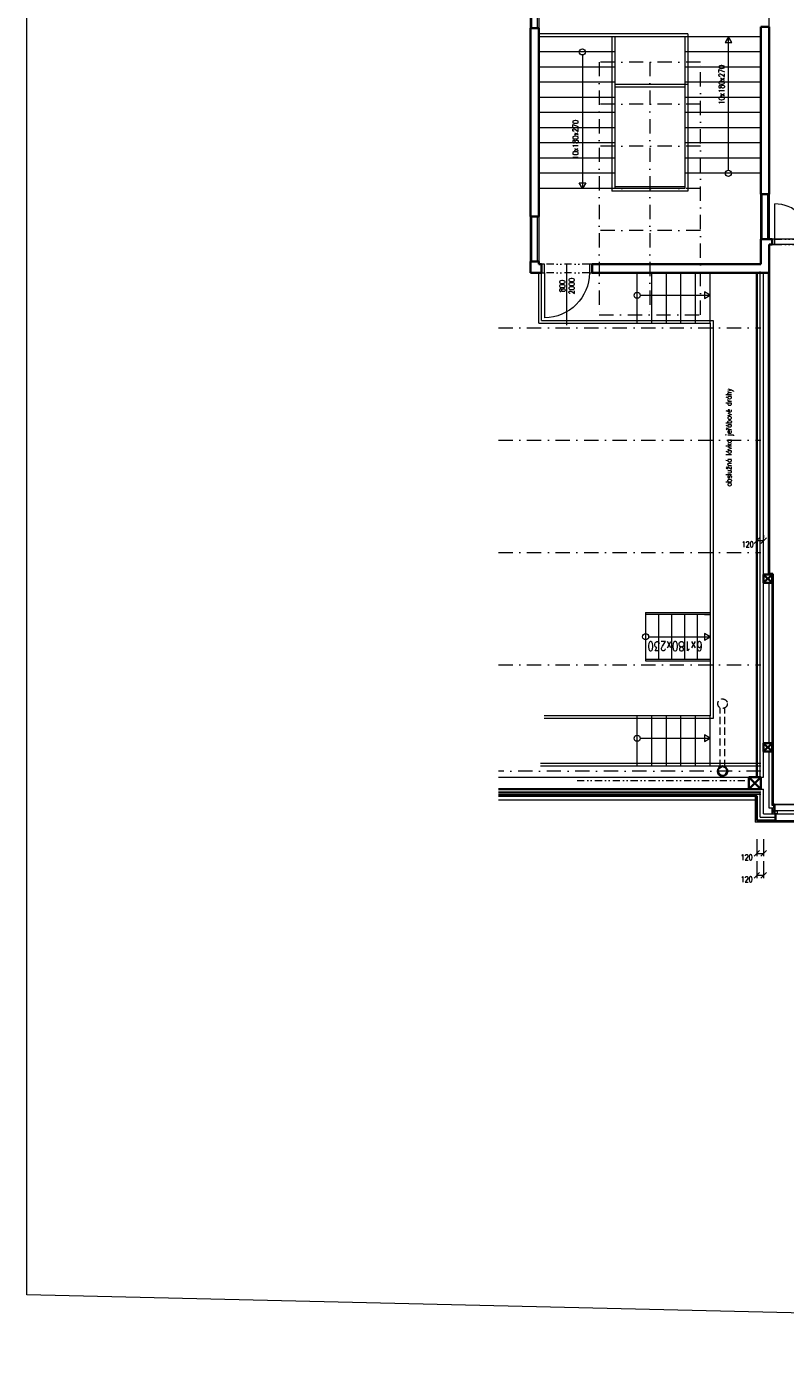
# Model space of a CAD drawing. Header units: millimetres. Extents: x -485339 to 350584, y -2181201 to -313328.
# Tile 36 of 115: x -83567 to -70072, y -1167021 to -1143061. Entities that reach past the tile are written whole.
import ezdxf

# ---------------------------------------------------------------- set-up
doc = ezdxf.new("R2010")
doc.units = ezdxf.units.MM
doc.header["$LTSCALE"] = 10
for name, pattern in [('DASHDOT', [25.4, 12.7, -6.35, 0, -6.35]), ('DĚLICÍ2', [15.875, 6.35, -3.175, 0, -3.175, 0, -3.175]), ('ČÁRKOVANÁ2', [9.525, 6.35, -3.175])]:
    doc.linetypes.add(name, pattern=pattern)
doc.layers.get('Defpoints').update_dxf_attribs({"color": 201})
for name, color, linetype, lineweight in [('N_dveře', 10, 'Continuous', 18), ('N_kóty', 10, 'Continuous', 18), ('N_okna', 10, 'Continuous', 18), ('N_okna_konst_prof', 10, 'Continuous', 18), ('N_čáry_obrys', 10, 'Continuous', 35), ('N_čáry_obv.plášt', 212, 'Continuous', 18), ('N_čáry_obv.plášt_obrys', 212, 'Continuous', 35), ('N_čáry_plné', 10, 'Continuous', 18), ('PBŘ', 160, 'Continuous', 18), ('St__otvory_dveře', 40, 'Continuous', 18), ('St_ker_obklad', 250, 'DASHDOT', 35), ('St_lehký obvodový plášť', 152, 'Continuous', 18), ('St_otvory_okna', 40, 'Continuous', 18), ('St_popis', 250, 'Continuous', 18), ('St_popis_otvory', 40, 'Continuous', 18), ('St_sloupy_konstrukce haly', 5, 'Continuous', 35), ('St_sloupy_opláštění_půdorys', 25, 'Continuous', 35), ('St_čáry_nad', 250, 'DĚLICÍ2', 18), ('St_čáry_obrys', 5, 'Continuous', 35), ('St_čáry_osy', 250, 'DASHDOT', 18), ('St_čáry_plné', 250, 'Continuous', 18), ('St_čáry_pod', 250, 'ČÁRKOVANÁ2', 18)]:
    doc.layers.add(name, color=color, linetype=linetype, lineweight=lineweight)
doc.layers.add('St_plocha_místn', color=140, linetype='Continuous', lineweight=18, plot=False)
doc.styles.get("Standard").update_dxf_attribs({"font": 'simplex.shx', "width": 0.8})
doc.linetypes.add('ZIGZAG', pattern='A,0.00254,-5.08,[131,ltypeshp.shx,S=5.08,R=0,X=-5.08,Y=0],-10.16,[131,ltypeshp.shx,S=5.08,R=180,X=5.08,Y=0],-5.08', length=20.32254)
doc.dimstyles.new('stavebníM50 vnitřní', dxfattribs={"dimtxt": 100, "dimasz": 100, "dimexe": 50, "dimexo": 100, "dimgap": 30, "dimtad": 1, "dimdec": 0, "dimtxsty": 'Standard', "dimblk": 'OBLIQUE', "dimcen": 2.5, "dimclrd": 256, "dimclre": 256, "dimclrt": 256, "dimadec": 0, "dimazin": 0, "dimtfac": 1, "dimtdec": 0, "dimtmove": 2, "dimatfit": 2, "dimldrblk": 'OBLIQUE', "dimfxl": 250, "dimfxlon": 1, "dimlwd": -1, "dimlwe": -1, "dimarcsym": 0})

# ---------------------------------------------------------------- blocks, each defined once
blk = doc.blocks.new('G$CBB62DE26')
at = {"layer": 'St_sloupy_opláštění_půdorys', "ltscale": 2}
blk.add_lwpolyline([(-75, -150), (75, -150), (75, 0), (-75, 0)], close=True, dxfattribs=at)
for points in [[(-75, 0), (75, -150)], [(75, 0), (-75, -150)]]:
    blk.add_lwpolyline(points, dxfattribs=at)
blk = doc.blocks.new('G$C0F2906C7')
at = {"layer": 'St_sloupy_opláštění_půdorys', "ltscale": 2}
blk.add_lwpolyline([(-105, -105), (105, -105), (105, 105), (-105, 105)], close=True, dxfattribs=at)
for points in [[(-105, 105), (105, -105)], [(105, 105), (-105, -105)]]:
    blk.add_lwpolyline(points, dxfattribs=at)
blk = doc.blocks.new('G$CCBB459BE')
at = {"layer": 'St__otvory_dveře', "color": 0, "ltscale": 2}
for points in [[(50, 101), (50, 726)], [(1300, 101), (1300, 726)]]:
    blk.add_lwpolyline(points, dxfattribs=at)
at = {"layer": 'St__otvory_dveře', "ltscale": 2}
for points in [[(50, 100), (0, 100), (0, 0), (50, 0)], [(1350, 101), (1300, 101), (1300, 1), (1350, 1)]]:
    blk.add_lwpolyline(points, close=True, dxfattribs=at)
at = {"layer": 'St__otvory_dveře', "linetype": 'DĚLICÍ2', "ltscale": 2}
for points in [[(50, 100), (1300, 101)], [(50, 0), (1300, 1)]]:
    blk.add_lwpolyline(points, dxfattribs=at)
at = {"layer": 'St__otvory_dveře', "color": 0, "ltscale": 2}
for centre, start, end in [((50, 101), 359.9631, 90), ((1300, 101), 90, 180.0369)]:
    blk.add_arc(centre, 625, start, end, dxfattribs=at)
blk = doc.blocks.new('G$CD3821618')
at = {"layer": 'St__otvory_dveře', "ltscale": 2}
for points in [[(-150, -50), (-150, 0), (0, 0), (0, -50)], [(-151, -900), (-151, -850), (-1, -850), (-1, -900)]]:
    blk.add_lwpolyline(points, close=True, dxfattribs=at)
at = {"layer": 'St__otvory_dveře', "linetype": 'DĚLICÍ2', "ltscale": 2}
for points in [[(-150, -50), (-151, -850)], [(0, -50), (-1, -850)]]:
    blk.add_lwpolyline(points, dxfattribs=at)
at = {"layer": 'St__otvory_dveře', "ltscale": 2}
blk.add_lwpolyline([(-151, -850), (-951, -850)], dxfattribs=at)
blk.add_arc((-151, -850), 800, 90, 180, dxfattribs=at)
blk = doc.blocks.new('G$C94846F24')
at = {"layer": 'St_čáry_osy', "linetype": 'ByBlock', "ltscale": 2}
blk.add_lwpolyline([(-900, -4500), (900, -4500), (900, 0), (-900, 0)], close=True, dxfattribs=at)
for points in [[(0, 0), (0, -4500)], [(900, -750), (-900, -750)], [(900, -1500), (-900, -1500)], [(900, -2250), (-900, -2250)], [(900, -3000), (-900, -3000)], [(900, -3750), (-900, -3750)]]:
    blk.add_lwpolyline(points, dxfattribs=at)
blk = doc.blocks.new('G$C2A6251B2')
at = {"layer": 'St_lehký obvodový plášť', "color": 0, "ltscale": 2}
for points in [[(0, -50), (1200, -50), (1200, 0), (0, 0)], [(0, -50), (50, -50), (50, 0), (0, 0)], [(1200, -50), (1150, -50), (1150, 0), (1200, 0)]]:
    blk.add_lwpolyline(points, close=True, dxfattribs=at)
blk = doc.blocks.new('_OBLIQUE')
at = {"color": 0, "linetype": 'ByBlock'}
blk.add_line((-0.5, -0.5), (0.5, 0.5), dxfattribs=at)
blk = doc.blocks.new('*D2321')
at = {"layer": 'Defpoints', "color": 0, "transparency": 16777216}
for p in [(-70575, -1156966), (-70455, -1156966), (-70455, -1157770)]:
    blk.add_point(p, dxfattribs=at)
at = {"layer": 'N_kóty', "transparency": 16777216}
for p, q in [((-70575, -1157520), (-70575, -1157820)), ((-70455, -1157520), (-70455, -1157820)), ((-70575, -1157770), (-70455, -1157770))]:
    blk.add_line(p, q, dxfattribs=at)
at = {"layer": 'N_kóty', "linetype": 'ByBlock', "transparency": 16777216, "xscale": 100, "yscale": 100, "zscale": 100, "rotation": 180}
blk.add_blockref('_OBLIQUE', (-70575, -1157770), dxfattribs=at)
at = {"layer": 'N_kóty', "linetype": 'ByBlock', "transparency": 16777216, "xscale": 100, "yscale": 100, "zscale": 100}
blk.add_blockref('_OBLIQUE', (-70455, -1157770), dxfattribs=at)
at = {"layer": 'N_kóty', "transparency": 16777216, "insert": (-70756, -1157842), "char_height": 100, "attachment_point": 5}
blk.add_mtext('120', dxfattribs=at)
blk = doc.blocks.new('*D2322')
at = {"layer": 'Defpoints', "color": 0, "transparency": 16777216}
for p in [(-70575, -1157356), (-70455, -1157356), (-70455, -1158159)]:
    blk.add_point(p, dxfattribs=at)
at = {"layer": 'N_kóty', "transparency": 16777216}
for p, q in [((-70575, -1157909), (-70575, -1158209)), ((-70455, -1157909), (-70455, -1158209)), ((-70575, -1158159), (-70455, -1158159))]:
    blk.add_line(p, q, dxfattribs=at)
at = {"layer": 'N_kóty', "linetype": 'ByBlock', "transparency": 16777216, "xscale": 100, "yscale": 100, "zscale": 100, "rotation": 180}
blk.add_blockref('_OBLIQUE', (-70575, -1158159), dxfattribs=at)
at = {"layer": 'N_kóty', "linetype": 'ByBlock', "transparency": 16777216, "xscale": 100, "yscale": 100, "zscale": 100}
blk.add_blockref('_OBLIQUE', (-70455, -1158159), dxfattribs=at)
at = {"layer": 'N_kóty', "transparency": 16777216, "insert": (-70756, -1158232), "char_height": 100, "attachment_point": 5}
blk.add_mtext('120', dxfattribs=at)
blk = doc.blocks.new('*D2323')
at = {"layer": 'Defpoints', "color": 0, "transparency": 16777216}
for p in [(-70575, -1152207), (-70575, -1152207), (-70455, -1152207)]:
    blk.add_point(p, dxfattribs=at)
at = {"layer": 'N_kóty', "transparency": 16777216}
for p, q in [((-70575, -1152107), (-70575, -1152157)), ((-70455, -1152207), (-70575, -1152207)), ((-70455, -1152107), (-70455, -1152157))]:
    blk.add_line(p, q, dxfattribs=at)
at = {"layer": 'N_kóty', "linetype": 'ByBlock', "transparency": 16777216, "xscale": 100, "yscale": 100, "zscale": 100, "rotation": 180}
blk.add_blockref('_OBLIQUE', (-70575, -1152207), dxfattribs=at)
at = {"layer": 'N_kóty', "linetype": 'ByBlock', "transparency": 16777216, "xscale": 100, "yscale": 100, "zscale": 100}
blk.add_blockref('_OBLIQUE', (-70455, -1152207), dxfattribs=at)
at = {"layer": 'N_kóty', "transparency": 16777216, "insert": (-70739, -1152270), "char_height": 100, "attachment_point": 5}
blk.add_mtext('120', dxfattribs=at)

msp = doc.modelspace()

# ---------------------------------------------------------------- linework, layer by layer
at = {"layer": 'N_okna_konst_prof'}
for points in [[(-70310.1, -1156966.2), (-70354.4, -1156966.2)], [(-70310.1, -1156966.2), (-70260.1, -1157066.2)], [(-70260.1, -1156966.2), (-70310.1, -1157066.2)]]:
    msp.add_lwpolyline(points, dxfattribs=at)
msp.add_lwpolyline([(-70310.8, -1157066.2), (-70260.8, -1157066.2), (-70260.8, -1156966.2), (-70310.8, -1156966.2)], close=True, dxfattribs=at)
at = {"layer": 'N_čáry_obrys'}
for points in [[(-70354.9, -1152793.7), (-70354.9, -1147436.2)], [(-70291.9, -1152793.7), (-70354.9, -1152793.7)], [(-70291.9, -1156903.2), (-70291.9, -1152793.7)], [(-70260.1, -1157066.2), (-70260.1, -1156903.2), (-70291.9, -1156903.2)]]:
    msp.add_lwpolyline(points, dxfattribs=at)
at = {"layer": 'N_čáry_obv.plášt', "linetype": 'ZIGZAG'}
for p, q in [((-70514.9, -1156416.2), (-70514.9, -1147416.2)), ((-70514.9, -1156626.2), (-70514.9, -1156616.2)), ((-70514.9, -1157126.2), (-70514.9, -1156686.2)), ((-70514.9, -1157126.2), (-70240.1, -1157126.2))]:
    msp.add_line(p, q, dxfattribs=at)
at = {"layer": 'N_čáry_obv.plášt', "ltscale": 2}
for p, q in [((-70454.9, -1156416.2), (-70454.9, -1147436.2)), ((-70454.9, -1157066.2), (-70454.9, -1156626.2)), ((-70454.9, -1157066.2), (-70240.1, -1157066.2))]:
    msp.add_line(p, q, dxfattribs=at)
at = {"layer": 'N_čáry_obv.plášt'}
for points in [[(-70574.9, -1147436.2), (-70574.9, -1156416.2)], [(-70574.9, -1156416.2), (-70454.9, -1156416.2)], [(-70574.9, -1157186.2), (-59678.3, -1157186.2)]]:
    msp.add_lwpolyline(points, dxfattribs=at)
at = {"layer": 'N_čáry_obv.plášt', "ltscale": 2}
msp.add_lwpolyline([(-75174.3, -1156626.2), (-70454.9, -1156626.2)], dxfattribs=at)
at = {"layer": 'N_čáry_obv.plášt', "linetype": 'ZIGZAG'}
msp.add_lwpolyline([(-75174.3, -1156686.2), (-70514.9, -1156686.2)], dxfattribs=at)
at = {"layer": 'N_čáry_obv.plášt_obrys'}
msp.add_line((-70575.6, -1156416.2), (-70574.9, -1147436.2), dxfattribs=at)
at = {"layer": 'N_čáry_obv.plášt_obrys', "ltscale": 2}
for p, q in [((-70574.9, -1157186.2), (-70574.9, -1156746.2)), ((-70575.6, -1157186.2), (-70240.8, -1157186.2)), ((-70240.8, -1157066.2), (-70240.8, -1157186.2))]:
    msp.add_line(p, q, dxfattribs=at)
at = {"layer": 'N_čáry_obv.plášt_obrys'}
msp.add_lwpolyline([(-70715.6, -1156626.2), (-75175, -1156626.2)], dxfattribs=at)
at = {"layer": 'N_čáry_obv.plášt_obrys', "ltscale": 2}
msp.add_lwpolyline([(-75175, -1156746.2), (-70575.6, -1156746.2)], dxfattribs=at)
at = {"layer": 'N_čáry_plné', "ltscale": 2}
for p in [(-70604.9, -1156746.2), (-59624.9, -1157216.2)]:
    msp.add_line(p, (-70604.9, -1157216.2), dxfattribs=at)
for points in [[(-70367.4, -1152806.2), (-70367.4, -1147436.2)], [(-70354.4, -1152806.2), (-70354.4, -1152793.7)], [(-70304.4, -1156915.7), (-70304.4, -1152793.7)], [(-70354.4, -1155806.2), (-70354.4, -1152956.2)], [(-70354.4, -1156966.2), (-70354.4, -1155956.2)], [(-75174.3, -1156816.2), (-70604.9, -1156816.2)], [(-70272.6, -1156966.2), (-70272.6, -1156915.7), (-70304.4, -1156915.7)], [(-69060.1, -1156903.2), (-70291.9, -1156903.2)]]:
    msp.add_lwpolyline(points, dxfattribs=at)
at = {"layer": 'PBŘ', "lineweight": 18}
msp.add_lwpolyline([(-83567.2, -1070408.7), (-24367.3, -1071801.8), (-24367.3, -1167020.6), (-83567.2, -1165627.5)], close=True, dxfattribs=at)
at = {"layer": 'St_lehký obvodový plášť', "ltscale": 2}
for points in [[(-75174.3, -1156626.2), (-70504.9, -1156626.2)], [(-75174.3, -1156676.2), (-70504.9, -1156676.2)]]:
    msp.add_lwpolyline(points, dxfattribs=at)
at = {"layer": 'St_otvory_okna', "ltscale": 2}
for points in [[(-74579.9, -1143086.2), (-74579.9, -1141886.2)], [(-74479.9, -1143086.2), (-74479.9, -1141886.2)], [(-70479.9, -1146836.2), (-70479.9, -1146036.2)], [(-70379.9, -1146836.2), (-70379.9, -1146036.2)], [(-74579.9, -1147236.6), (-74579.9, -1146436.6)], [(-74479.9, -1147236.6), (-74479.9, -1146436.6)]]:
    msp.add_lwpolyline(points, dxfattribs=at)
at = {"layer": 'St_plocha_místn'}
for points in [[(-66124.9, -1146836.2), (-70354.9, -1146836.2), (-70354.9, -1141866.2), (-66124.9, -1141866.2)], [(-70291.9, -1156903.2), (-59936.3, -1156903.2), (-59936.3, -1147348.7), (-68726.6, -1147348.7), (-68726.6, -1146936.2), (-70354.9, -1146936.2), (-70354.9, -1152793.7), (-70291.9, -1152793.7)]]:
    msp.add_lwpolyline(points, close=True, dxfattribs=at)
at = {"layer": 'St_popis_otvory'}
msp.add_lwpolyline([(-73954.9, -1148367), (-73954.9, -1147285.7)], dxfattribs=at)
at = {"layer": 'St_sloupy_konstrukce haly', "ltscale": 2}
msp.add_circle((-71184.9, -1156306.2), 85, dxfattribs=at)
at = {"layer": 'St_čáry_nad', "ltscale": 2}
msp.add_lwpolyline([(-73774.9, -1156471.2), (-70714.9, -1156471.2)], dxfattribs=at)
at = {"layer": 'St_čáry_obrys', "ltscale": 2}
for points in [[(-74604.9, -1143086.2), (-74604.9, -1146436.6)], [(-74454.9, -1143086.2), (-74604.9, -1143086.2)], [(-74454.9, -1146436.6), (-74454.9, -1143086.2)], [(-70504.9, -1143061.2), (-70504.9, -1146036.2)], [(-70504.9, -1143061.2), (-70354.9, -1143061.2)], [(-70354.9, -1143061.2), (-70354.9, -1146036.2)], [(-70354.9, -1146036.2), (-70504.9, -1146036.2)], [(-74454.9, -1146436.6), (-74604.9, -1146436.6)], [(-70504.9, -1146836.2), (-70504.9, -1147286.2)], [(-70304.9, -1146836.2), (-70504.9, -1146836.2)], [(-70354.9, -1146936.2), (-70354.9, -1146936.2)], [(-70354.9, -1147436.2), (-70354.9, -1146936.2)], [(-70304.9, -1146936.2), (-70354.9, -1146936.2)], [(-70304.9, -1146836.2), (-70304.9, -1146936.2)], [(-74604.9, -1147236.6), (-74604.9, -1147436.2)], [(-74454.9, -1147236.6), (-74604.9, -1147236.6)], [(-74454.9, -1147286.2), (-74454.9, -1147236.6)], [(-74404.9, -1147286.2), (-74454.9, -1147286.2)], [(-74404.9, -1147436.2), (-74404.9, -1147286.2)], [(-70504.9, -1147286.2), (-73504.9, -1147286.2)], [(-73504.9, -1147436.2), (-73504.9, -1147286.2)], [(-74404.9, -1147436.2), (-74604.9, -1147436.2)], [(-70354.9, -1147436.2), (-73504.9, -1147436.2)]]:
    msp.add_lwpolyline(points, dxfattribs=at)
at = {"layer": 'St_čáry_osy', "ltscale": 2}
for points in [[(-75174.3, -1148416.2), (-70504.9, -1148416.2)], [(-75174.3, -1150416.2), (-70504.9, -1150416.2)], [(-75174.3, -1152416.2), (-70504.9, -1152416.2)], [(-75174.3, -1154416.2), (-70504.9, -1154416.2)], [(-70504.9, -1156306.2), (-75174.3, -1156306.2)]]:
    msp.add_lwpolyline(points, dxfattribs=at)
at = {"layer": 'St_čáry_plné', "ltscale": 2}
for p, q in [((-72554.9, -1153486.2), (-71404.9, -1153486.2)), ((-71504.9, -1153516.2), (-71404.9, -1153516.2)), ((-71404.9, -1153516.2), (-71404.9, -1154316.2)), ((-72554.9, -1154346.2), (-71404.9, -1154346.2)), ((-71504.9, -1154316.2), (-71404.9, -1154316.2))]:
    msp.add_line(p, q, dxfattribs=at)
for points in [[(-74604.9, -1143086.2), (-74604.9, -1141886.2)], [(-74454.9, -1141886.2), (-74454.9, -1143086.2)], [(-71804.9, -1143186.2), (-74454.9, -1143186.2)], [(-70504.9, -1143236.2), (-74454.9, -1143236.2)], [(-73154.9, -1143236.2), (-73154.9, -1145986.2)], [(-73104.9, -1143236.2), (-73104.9, -1145936.2)], [(-71854.9, -1143236.2), (-71854.9, -1145936.2)], [(-71804.9, -1143186.2), (-71804.9, -1145986.2)], [(-71079.9, -1145611.6), (-71079.9, -1143236.2)], [(-73104.9, -1143506.2), (-74454.9, -1143506.2)], [(-73679.9, -1143560.7), (-73679.9, -1145936.2)], [(-70504.9, -1143506.2), (-71854.9, -1143506.2)], [(-73104.9, -1143776.2), (-74454.9, -1143776.2)], [(-70504.9, -1143776.2), (-71854.9, -1143776.2)], [(-73104.9, -1144046.2), (-74454.9, -1144046.2)], [(-70504.9, -1144046.2), (-71854.9, -1144046.2)], [(-71804.9, -1144086.2), (-73104.9, -1144086.2)], [(-71854.9, -1144136.2), (-73104.9, -1144136.2)], [(-73104.9, -1144316.2), (-74454.9, -1144316.2)], [(-70504.9, -1144316.2), (-71854.9, -1144316.2)], [(-73104.9, -1144586.2), (-74454.9, -1144586.2)], [(-70504.9, -1144586.2), (-71854.9, -1144586.2)], [(-73104.9, -1144856.2), (-74454.9, -1144856.2)], [(-70504.9, -1144856.2), (-71854.9, -1144856.2)], [(-73104.9, -1145126.2), (-74454.9, -1145126.2)], [(-70504.9, -1145126.2), (-71854.9, -1145126.2)], [(-73104.9, -1145396.2), (-74454.9, -1145396.2)], [(-70504.9, -1145396.2), (-71854.9, -1145396.2)], [(-73104.9, -1145666.2), (-74454.9, -1145666.2)], [(-70504.9, -1145666.2), (-71854.9, -1145666.2)], [(-73104.9, -1145936.2), (-74454.9, -1145936.2)], [(-71854.9, -1145906.2), (-73104.9, -1145906.2)], [(-71854.9, -1145936.2), (-73104.9, -1145936.2)], [(-71804.9, -1145986.2), (-73154.9, -1145986.2)], [(-70504.9, -1146836.2), (-70504.9, -1146036.2)], [(-70354.9, -1146036.2), (-70354.9, -1146836.2)], [(-74604.9, -1147236.6), (-74604.9, -1146436.6)], [(-74454.9, -1146436.6), (-74454.9, -1147236.6)], [(-74454.9, -1148336.2), (-74454.9, -1147436.2)], [(-74404.9, -1148286.2), (-74404.9, -1147436.2)], [(-72704.9, -1148336.2), (-72704.9, -1147436.2)], [(-72444.9, -1148336.2), (-72444.9, -1147436.2)], [(-72184.9, -1148336.2), (-72184.9, -1147436.2)], [(-71924.9, -1148336.2), (-71924.9, -1147436.2)], [(-71664.9, -1148336.2), (-71664.9, -1147436.2)], [(-71404.9, -1148336.2), (-71404.9, -1147436.2)], [(-72650.3, -1147836.2), (-71404.9, -1147836.2)], [(-74454.9, -1148336.2), (-71404.9, -1148336.2), (-71404.9, -1155321.2), (-74360.1, -1155321.2)], [(-74404.9, -1148286.2), (-71354.9, -1148286.2), (-71354.9, -1155371.2), (-74360.1, -1155371.2)], [(-72554.9, -1153486.2), (-72554.9, -1154346.2)], [(-72324.9, -1153516.2), (-72554.9, -1153516.2), (-72554.9, -1154316.2), (-72324.9, -1154316.2)], [(-72094.9, -1153516.2), (-72324.9, -1153516.2), (-72324.9, -1154316.2), (-72094.9, -1154316.2)], [(-71864.9, -1153516.2), (-72094.9, -1153516.2), (-72094.9, -1154316.2), (-71864.9, -1154316.2)], [(-71634.9, -1153516.2), (-71864.9, -1153516.2), (-71864.9, -1154316.2), (-71634.9, -1154316.2)], [(-71404.9, -1153516.2), (-71634.9, -1153516.2), (-71634.9, -1154316.2), (-71404.9, -1154316.2)], [(-72500.3, -1153916.2), (-71404.9, -1153916.2)], [(-72704.9, -1156221.2), (-72704.9, -1155321.2)], [(-72444.9, -1156221.2), (-72444.9, -1155321.2)], [(-72184.9, -1156221.2), (-72184.9, -1155321.2)], [(-71924.9, -1156221.2), (-71924.9, -1155321.2)], [(-71664.9, -1156221.2), (-71664.9, -1155321.2)], [(-71404.9, -1156221.2), (-71404.9, -1155321.2)], [(-72650.3, -1155721.2), (-71404.9, -1155721.2)], [(-70504.9, -1156171.2), (-74428.1, -1156171.2)], [(-70504.9, -1156221.2), (-74428.1, -1156221.2)], [(-75174.3, -1156416.2), (-70504.9, -1156416.2)], [(-75174.3, -1156716.2), (-70504.9, -1156716.2)]]:
    msp.add_lwpolyline(points, dxfattribs=at)
for points in [[(-71079.9, -1143236.2), (-71138.5, -1143337.6), (-71021.3, -1143337.6)], [(-73679.9, -1145936.2), (-73738.5, -1145834.7), (-73621.3, -1145834.7)], [(-71404.9, -1147836.2), (-71506.3, -1147777.6), (-71506.3, -1147894.7)], [(-71404.9, -1153916.2), (-71506.3, -1153857.6), (-71506.3, -1153974.7)], [(-71404.9, -1155721.2), (-71506.3, -1155662.6), (-71506.3, -1155779.7)]]:
    msp.add_lwpolyline(points, close=True, dxfattribs=at)
for centre in [(-73679.9, -1143506.2), (-71079.9, -1145666.2), (-72704.9, -1147836.2), (-72554.9, -1153916.2), (-72704.9, -1155721.2)]:
    msp.add_circle(centre, 54.6, dxfattribs=at)
at = {"layer": 'St_čáry_pod', "color": 250, "lineweight": 18, "ltscale": 2}
for points in [[(-71224.9, -1156231.2), (-71224.9, -1155181.2)], [(-71144.9, -1156231.2), (-71144.9, -1155181.2)]]:
    msp.add_lwpolyline(points, dxfattribs=at)
at = {"layer": 'St_čáry_pod', "ltscale": 2}
msp.add_circle((-71184.9, -1155106.2), 85, dxfattribs=at)

# ---------------------------------------------------------------- block references
at = {"layer": 'N_dveře', "ltscale": 2}
msp.add_blockref('G$CCBB459BE', (-70304.9, -1146936.2), dxfattribs=at)
at = {"layer": 'N_okna', "ltscale": 2, "rotation": 180}
msp.add_blockref('G$C2A6251B2', (-69060.8, -1157066.2), dxfattribs=at)
at = {"layer": 'St_ker_obklad', "ltscale": 2, "xscale": -1, "rotation": 270}
msp.add_blockref('G$CD3821618', (-73504.9, -1147285.3), dxfattribs=at)
at = {"layer": 'St_sloupy_opláštění_půdorys', "ltscale": 2, "rotation": 90}
for name, p in [('G$CBB62DE26', (-70454.9, -1152881.2)), ('G$CBB62DE26', (-70454.9, -1155881.2)), ('G$C0F2906C7', (-70609.9, -1156521.2))]:
    msp.add_blockref(name, p, dxfattribs=at)
at = {"layer": 'St_čáry_osy', "ltscale": 2}
msp.add_blockref('G$C94846F24', (-72479.9, -1143686.2), dxfattribs=at)

# ---------------------------------------------------------------- texts
at = {"layer": 'St_popis', "ltscale": 2, "width": 0.8}
for s, height, rotation, p in [('10x180x270', 100, 90, (-71152.8, -1144440.5)), ('10x180x270', 100, 90, (-73752.8, -1145417.5)), ('obslužná lávka jeřábové dráhy', 100, 90, (-71025.4, -1151238.4)), ('6x180x230', 165, 180, (-71537.3, -1154001.5))]:
    msp.add_text(s, height=height, rotation=rotation, dxfattribs=at).set_placement(p)
at = {"layer": 'St_popis_otvory', "insert": (-73954.9, -1147674.6), "char_height": 100, "width": 1342.526, "attachment_point": 5, "rotation": 90}
msp.add_mtext('800\\P2000', dxfattribs=at)

# ---------------------------------------------------------------- dimensions: what is measured, and where the dimension line sits
at = {"layer": 'N_kóty'}
for base, p1, p2, picture, middle in [((-70574.9, -1152207.5), (-70454.9, -1152207.5), (-70574.9, -1152207.5), '*D2323', (-70738.8, -1152270.5)), ((-70454.9, -1157769.6), (-70574.9, -1156966.2), (-70454.9, -1156966.2), '*D2321', (-70756.4, -1157842.2)), ((-70454.9, -1158159), (-70574.9, -1157355.6), (-70454.9, -1157355.6), '*D2322', (-70756.4, -1158231.7))]:
    dim = msp.add_linear_dim(base=base, p1=p1, p2=p2, dimstyle='stavebníM50 vnitřní', dxfattribs=at)
    dim.commit()
    dim.dimension.update_dxf_attribs({"geometry": picture, "text_midpoint": middle, "dimtype": 160})

doc.saveas('drawing.dxf')
